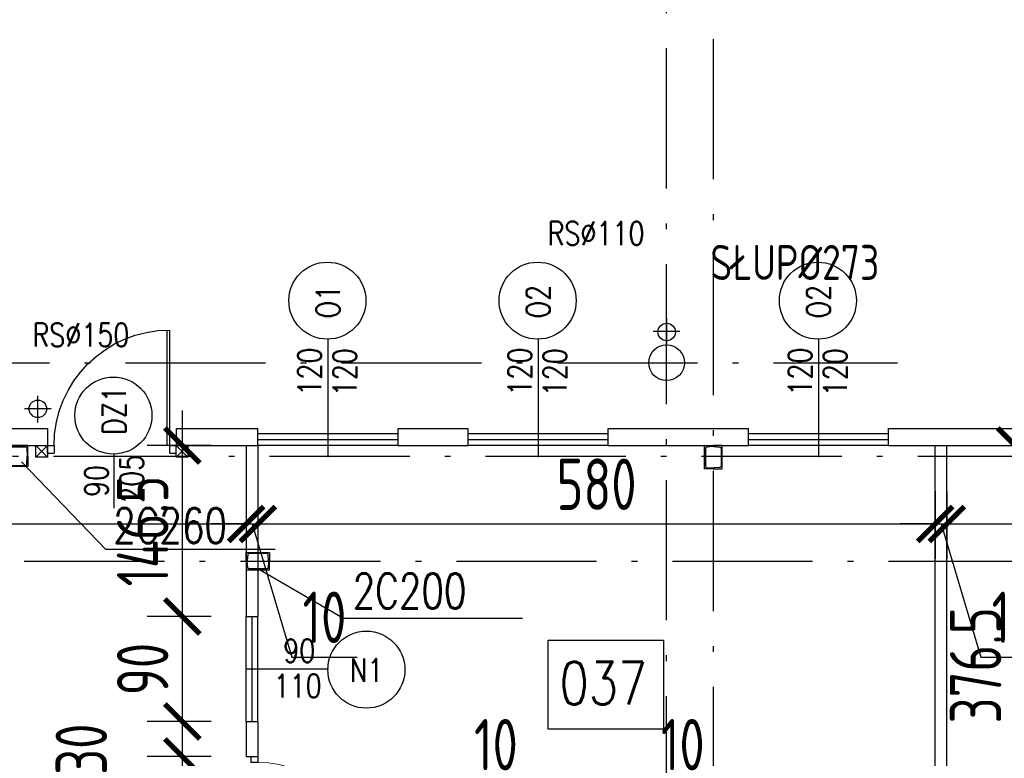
# Model space of a CAD drawing. Extents: x 153948 to 285449, y -89387 to -60195.
# Tile 58 of 100: x 254166 to 255010, y -75099 to -74466. Entities that reach past the tile are written whole.
import ezdxf
from ezdxf.enums import TextEntityAlignment as Align

# ---------------------------------------------------------------- set-up
doc = ezdxf.new("R2010")
doc.units = 0
doc.header["$LTSCALE"] = 100
doc.header["$MEASUREMENT"] = 0
doc.header["$PDMODE"] = 1
doc.linetypes.add('ACAD_ISO10W100', pattern=[18.5, 12, -3, 0.5, -3])
doc.layers.get('0').update_dxf_attribs({"linetype": 'CONTINUOUS'})
doc.layers.get('DEFPOINTS').update_dxf_attribs({"linetype": 'CONTINUOUS'})
for name, color, linetype in [('1', 2, 'CONTINUOUS'), ('ALUMINIUM', 5, 'CONTINUOUS'), ('DRZWI', 5, 'CONTINUOUS'), ('K-STA', 2, 'CONTINUOUS'), ('OKNA', 5, 'CONTINUOUS'), ('OPIS-POM', 2, 'CONTINUOUS'), ('OSIE', 8, 'ACAD_ISO10W100'), ('R-----OP', 2, 'CONTINUOUS'), ('RYNNY', 2, 'CONTINUOUS'), ('SCIANY-GK', 11, 'CONTINUOUS'), ('TEXT', 11, 'CONTINUOUS'), ('WYMIARY', 1, 'CONTINUOUS')]:
    doc.layers.add(name, color=color, linetype=linetype)
doc.layers.add('PANELE', color=3, linetype='CONTINUOUS', lineweight=30)
doc.styles.add('DYBY-NORMALNY-0-8-N', font='ROMANS.SHX', dxfattribs={"width": 0.8})
doc.styles.add('STYLE2', font='isocp.shx', dxfattribs={"width": 0.8})
doc.styles.add('TXT3', font='SIMPLEX.SHX', dxfattribs={"width": 0.75, "height": 40})
doc.dimstyles.new('KRESKI_100', dxfattribs={"dimscale": 20, "dimtxt": 2.2, "dimasz": 1.5, "dimexe": 1.5, "dimexo": 1.5, "dimgap": 0.6, "dimtad": 1, "dimdec": 1, "dimrnd": 0.5, "dimdsep": 46, "dimtxsty": 'STYLE2', "dimblk1": 'ARCHTICK', "dimblk2": 'ARCHTICK', "dimsah": 1, "dimcen": 2.5, "dimdle": 1.5, "dimclrd": 10, "dimclre": 10, "dimclrt": 15, "dimadec": 0, "dimazin": 0, "dimtfac": 1, "dimtdec": 1, "dimtmove": 1, "dimatfit": 3, "dimldrblk": 'ARCHTICK', "dimfxl": 1.5, "dimfxlon": 1, "dimtolj": 1, "dimtzin": 0, "dimarcsym": 0})

# ---------------------------------------------------------------- blocks, each defined once
blk = doc.blocks.new('SC260X2')
at = {"layer": '1'}
for points in [[(-13, 9), (-13, 0), (-12.4, 0), (-12.08, 6.99, -0.401015), (-11.08, 7.95), (11.08, 7.95, -0.401015), (12.08, 6.99), (12.4, 0), (13, 0), (13, 9)], [(-13, -9), (-13, 0), (-12.4, 0), (-12.08, -6.99, 0.401015), (-11.08, -7.95), (11.08, -7.95, 0.401015), (12.08, -6.99), (12.4, 0), (13, 0), (13, -9)]]:
    blk.add_lwpolyline(points, format="xyb", close=True, dxfattribs=at)
blk = doc.blocks.new('SC200X2')
at = {"layer": '1'}
for points in [[(-10, 7.5), (-10, 0), (-9.7, 0, 0.391021), (-9.11, 0.55), (-8.71, 5.56, -0.391021), (-7.56, 6.62), (7.56, 6.62, -0.391021), (8.71, 5.56), (9.11, 0.55, 0.391021), (9.7, 0), (10, 0), (10, 7.5)], [(-10, -7.5), (-10, 0), (-9.7, 0, -0.391021), (-9.11, -0.55), (-8.71, -5.56, 0.391021), (-7.56, -6.62), (7.56, -6.62, 0.391021), (8.71, -5.56), (9.11, -0.55, -0.391021), (9.7, 0), (10, 0), (10, -7.5)]]:
    blk.add_lwpolyline(points, format="xyb", close=True, dxfattribs=at)
blk = doc.blocks.new('D110')
at = {"layer": 'ALUMINIUM'}
for p, q in [((0, 0), (5.5, 0)), ((0, 0), (0, -6.6)), ((5.5, -6.55), (5.5, 0)), ((104.52, 0.05), (104.52, -6.55)), ((104.52, 0.05), (110.02, 0.05)), ((110.02, 0.05), (110.02, -6.55)), ((0, -6.6), (5.5, -6.6)), ((104.52, -6.55), (102.3, -6.55)), ((102.3, -6.55), (102.3, -105.53)), ((104.5, -6.55), (104.5, -105.55)), ((104.52, -6.55), (110.02, -6.55))]:
    blk.add_line(p, q, dxfattribs=at)
blk.add_arc((104.5, -6.55), 99, 180, 270, dxfattribs=at)
blk = doc.blocks.new('O120')
at = {"layer": 'OKNA', "ltscale": 0.1}
for p, q in [((0, 10), (120, 10)), ((0, 10), (0, 0)), ((120, 10), (120, 0)), ((0, 5), (120, 5)), ((0, 0), (120, 0))]:
    blk.add_line(p, q, dxfattribs=at)
blk = doc.blocks.new('D100')
at = {"layer": 'ALUMINIUM'}
for p, q in [((0, 0), (0, -6)), ((0, 0), (5, 0)), ((5, -5.96), (5, 0)), ((95.02, 0.04), (100.02, 0.04)), ((95.02, 0.04), (95.02, -5.96)), ((100.02, 0.04), (100.02, -5.96)), ((0, -6), (5, -6)), ((95.02, -5.96), (100.02, -5.96))]:
    blk.add_line(p, q, dxfattribs=at)
at = {"layer": 'ALUMINIUM', "lineweight": 9}
blk.add_line((95, -5.96), (95, -95.96), dxfattribs=at)
blk.add_arc((95, -5.96), 90, 180, 270, dxfattribs=at)
at = {"layer": 'DEFPOINTS'}
for p, q in [((93, -5.96), (93, -95.93)), ((95.02, -5.96), (93, -5.96))]:
    blk.add_line(p, q, dxfattribs=at)
blk = doc.blocks.new('_ARCHTICK')
at = {"color": 0, "linetype": 'ByBlock', "const_width": 0.15}
blk.add_lwpolyline([(-0.5, -0.5), (0.5, 0.5)], dxfattribs=at)
blk = doc.blocks.new('*D81')
at = {"layer": 'DEFPOINTS', "color": 0, "ltscale": 0.1, "transparency": 16777216}
for p in [(260307.9, -71946.96), (248692.9, -74816.05), (260307.9, -74816.05)]:
    blk.add_point(p, dxfattribs=at)
at = {"layer": 'WYMIARY', "color": 10, "lineweight": -2, "ltscale": 0.1, "transparency": 16777216}
for p, q in [((248692.9, -71976.96), (248692.9, -71916.96)), ((260307.9, -71976.96), (260307.9, -71916.96)), ((248662.9, -71946.96), (260337.9, -71946.96))]:
    blk.add_line(p, q, dxfattribs=at)
at = {"layer": 'WYMIARY', "color": 10, "lineweight": -2, "ltscale": 0.1, "transparency": 16777216, "xscale": 30, "yscale": 30, "zscale": 30, "rotation": 180}
blk.add_blockref('_ARCHTICK', (248692.9, -71946.96), dxfattribs=at)
at = {"layer": 'WYMIARY', "color": 10, "lineweight": -2, "ltscale": 0.1, "transparency": 16777216, "xscale": 30, "yscale": 30, "zscale": 30}
blk.add_blockref('_ARCHTICK', (260307.9, -71946.96), dxfattribs=at)
at = {"layer": 'WYMIARY', "color": 15, "ltscale": 0.1, "transparency": 16777216, "insert": (254500.4, -71912.96), "char_height": 44, "attachment_point": 5, "style": 'STYLE2'}
blk.add_mtext('\\A1;11615', dxfattribs=at)
blk = doc.blocks.new('*D86')
at = {"layer": 'DEFPOINTS', "color": 0, "ltscale": 0.1, "transparency": 16777216}
for p in [(254550.4, -72026.96), (254550.4, -72106.96), (254670.4, -74816.05)]:
    blk.add_point(p, dxfattribs=at)
at = {"layer": 'WYMIARY', "color": 10, "lineweight": -2, "ltscale": 0.1, "transparency": 16777216}
for p, q in [((254550.4, -72056.96), (254550.4, -71996.96)), ((254670.4, -72056.96), (254670.4, -71996.96)), ((254700.4, -72026.96), (254520.4, -72026.96))]:
    blk.add_line(p, q, dxfattribs=at)
at = {"layer": 'WYMIARY', "color": 10, "lineweight": -2, "ltscale": 0.1, "transparency": 16777216, "xscale": 30, "yscale": 30, "zscale": 30, "rotation": 180}
blk.add_blockref('_ARCHTICK', (254550.4, -72026.96), dxfattribs=at)
at = {"layer": 'WYMIARY', "color": 10, "lineweight": -2, "ltscale": 0.1, "transparency": 16777216, "xscale": 30, "yscale": 30, "zscale": 30}
blk.add_blockref('_ARCHTICK', (254670.4, -72026.96), dxfattribs=at)
at = {"layer": 'WYMIARY', "color": 15, "ltscale": 0.1, "transparency": 16777216, "insert": (254610.4, -71992.95), "char_height": 44, "attachment_point": 5, "style": 'STYLE2'}
blk.add_mtext('\\A1;120', dxfattribs=at)
blk = doc.blocks.new('*D91')
at = {"layer": 'DEFPOINTS', "color": 0, "ltscale": 0.1, "transparency": 16777216}
for p in [(254020.4, -72026.96), (254020.4, -72106.96), (254190.4, -74816.05)]:
    blk.add_point(p, dxfattribs=at)
at = {"layer": 'WYMIARY', "color": 10, "lineweight": -2, "ltscale": 0.1, "transparency": 16777216}
for p, q in [((254020.4, -72056.96), (254020.4, -71996.96)), ((254190.4, -72056.96), (254190.4, -71996.96)), ((254220.4, -72026.96), (253990.4, -72026.96))]:
    blk.add_line(p, q, dxfattribs=at)
at = {"layer": 'WYMIARY', "color": 10, "lineweight": -2, "ltscale": 0.1, "transparency": 16777216, "xscale": 30, "yscale": 30, "zscale": 30, "rotation": 180}
blk.add_blockref('_ARCHTICK', (254020.4, -72026.96), dxfattribs=at)
at = {"layer": 'WYMIARY', "color": 10, "lineweight": -2, "ltscale": 0.1, "transparency": 16777216, "xscale": 30, "yscale": 30, "zscale": 30}
blk.add_blockref('_ARCHTICK', (254190.4, -72026.96), dxfattribs=at)
at = {"layer": 'WYMIARY', "color": 15, "ltscale": 0.1, "transparency": 16777216, "insert": (254105.4, -71992.96), "char_height": 44, "attachment_point": 5, "style": 'STYLE2'}
blk.add_mtext('\\A1;170', dxfattribs=at)
blk = doc.blocks.new('*D140')
at = {"layer": 'DEFPOINTS', "color": 0, "ltscale": 0.1, "transparency": 16777216}
for p in [(252770.4, -74839.55), (254360.4, -74839.55), (254360.4, -74897.7)]:
    blk.add_point(p, dxfattribs=at)
at = {"layer": 'WYMIARY', "color": 10, "lineweight": -2, "ltscale": 0.1, "transparency": 16777216}
for p, q in [((252770.4, -74869.55), (252770.4, -74927.7)), ((254360.4, -74869.55), (254360.4, -74927.7)), ((252740.4, -74897.7), (254390.4, -74897.7))]:
    blk.add_line(p, q, dxfattribs=at)
at = {"layer": 'WYMIARY', "color": 10, "lineweight": -2, "ltscale": 0.1, "transparency": 16777216, "xscale": 30, "yscale": 30, "zscale": 30, "rotation": 180}
blk.add_blockref('_ARCHTICK', (252770.4, -74897.7), dxfattribs=at)
at = {"layer": 'WYMIARY', "color": 10, "lineweight": -2, "ltscale": 0.1, "transparency": 16777216, "xscale": 30, "yscale": 30, "zscale": 30}
blk.add_blockref('_ARCHTICK', (254360.4, -74897.7), dxfattribs=at)
at = {"layer": 'WYMIARY', "color": 15, "ltscale": 0.1, "transparency": 16777216, "insert": (253488.69, -74838.2), "char_height": 44, "attachment_point": 5, "style": 'STYLE2'}
blk.add_mtext('\\A1;1590', dxfattribs=at)
blk = doc.blocks.new('*D141')
at = {"layer": 'DEFPOINTS', "color": 0, "ltscale": 0.1, "transparency": 16777216}
for p in [(254360.4, -74839.55), (254370.4, -74839.55), (254370.4, -74897.7)]:
    blk.add_point(p, dxfattribs=at)
at = {"layer": 'WYMIARY', "color": 10, "lineweight": -2, "ltscale": 0.1, "transparency": 16777216}
for p, q in [((254360.4, -74869.55), (254360.4, -74927.7)), ((254370.4, -74869.55), (254370.4, -74927.7)), ((254360.4, -74897.7), (254330.4, -74897.7)), ((254360.4, -74897.7), (254370.4, -74897.7)), ((254360.4, -74897.7), (254370.4, -74897.7)), ((254365.4, -74897.7), (254399.6, -75011.7)), ((254370.4, -74897.7), (254400.4, -74897.7)), ((254399.6, -75011.7), (254455.31, -75011.7))]:
    blk.add_line(p, q, dxfattribs=at)
at = {"layer": 'WYMIARY', "color": 10, "lineweight": -2, "ltscale": 0.1, "transparency": 16777216, "xscale": 30, "yscale": 30, "zscale": 30}
blk.add_blockref('_ARCHTICK', (254360.4, -74897.7), dxfattribs=at)
at = {"layer": 'WYMIARY', "color": 10, "lineweight": -2, "ltscale": 0.1, "transparency": 16777216, "xscale": 30, "yscale": 30, "zscale": 30, "rotation": 180}
blk.add_blockref('_ARCHTICK', (254370.4, -74897.7), dxfattribs=at)
at = {"layer": 'WYMIARY', "color": 15, "ltscale": 0.1, "transparency": 16777216, "insert": (254427.46, -74977.7), "char_height": 44, "attachment_point": 5, "style": 'STYLE2'}
blk.add_mtext('\\A1;10', dxfattribs=at)
blk = doc.blocks.new('*D142')
at = {"layer": 'DEFPOINTS', "color": 0, "ltscale": 0.1, "transparency": 16777216}
for p in [(254370.4, -74839.55), (254950.4, -74839.55), (254950.4, -74897.7)]:
    blk.add_point(p, dxfattribs=at)
at = {"layer": 'WYMIARY', "color": 10, "lineweight": -2, "ltscale": 0.1, "transparency": 16777216}
for p, q in [((254370.4, -74869.55), (254370.4, -74927.7)), ((254950.4, -74869.55), (254950.4, -74927.7)), ((254340.4, -74897.7), (254980.4, -74897.7))]:
    blk.add_line(p, q, dxfattribs=at)
at = {"layer": 'WYMIARY', "color": 10, "lineweight": -2, "ltscale": 0.1, "transparency": 16777216, "xscale": 30, "yscale": 30, "zscale": 30, "rotation": 180}
blk.add_blockref('_ARCHTICK', (254370.4, -74897.7), dxfattribs=at)
at = {"layer": 'WYMIARY', "color": 10, "lineweight": -2, "ltscale": 0.1, "transparency": 16777216, "xscale": 30, "yscale": 30, "zscale": 30}
blk.add_blockref('_ARCHTICK', (254950.4, -74897.7), dxfattribs=at)
at = {"layer": 'WYMIARY', "color": 15, "ltscale": 0.1, "transparency": 16777216, "insert": (254660.4, -74863.7), "char_height": 44, "attachment_point": 5, "style": 'STYLE2'}
blk.add_mtext('\\A1;580', dxfattribs=at)
blk = doc.blocks.new('*D143')
at = {"layer": 'DEFPOINTS', "color": 0, "ltscale": 0.1, "transparency": 16777216}
for p in [(254950.4, -74839.55), (254960.4, -74839.55), (254960.4, -74897.7)]:
    blk.add_point(p, dxfattribs=at)
at = {"layer": 'WYMIARY', "color": 10, "lineweight": -2, "ltscale": 0.1, "transparency": 16777216}
for p, q in [((254950.4, -74869.55), (254950.4, -74927.7)), ((254960.4, -74869.55), (254960.4, -74927.7)), ((254950.4, -74897.7), (254920.4, -74897.7)), ((254950.4, -74897.7), (254960.4, -74897.7)), ((254950.4, -74897.7), (254960.4, -74897.7)), ((254955.4, -74897.7), (254989.6, -75011.7)), ((254960.4, -74897.7), (254990.4, -74897.7)), ((254989.6, -75011.7), (255045.31, -75011.7))]:
    blk.add_line(p, q, dxfattribs=at)
at = {"layer": 'WYMIARY', "color": 10, "lineweight": -2, "ltscale": 0.1, "transparency": 16777216, "xscale": 30, "yscale": 30, "zscale": 30}
blk.add_blockref('_ARCHTICK', (254950.4, -74897.7), dxfattribs=at)
at = {"layer": 'WYMIARY', "color": 10, "lineweight": -2, "ltscale": 0.1, "transparency": 16777216, "xscale": 30, "yscale": 30, "zscale": 30, "rotation": 180}
blk.add_blockref('_ARCHTICK', (254960.4, -74897.7), dxfattribs=at)
at = {"layer": 'WYMIARY', "color": 15, "ltscale": 0.1, "transparency": 16777216, "insert": (255017.46, -74977.7), "char_height": 44, "attachment_point": 5, "style": 'STYLE2'}
blk.add_mtext('\\A1;10', dxfattribs=at)
blk = doc.blocks.new('*D144')
at = {"layer": 'DEFPOINTS', "color": 0, "ltscale": 0.1, "transparency": 16777216}
for p in [(254960.4, -74839.55), (255220.4, -74839.55), (255220.4, -74897.7)]:
    blk.add_point(p, dxfattribs=at)
at = {"layer": 'WYMIARY', "color": 10, "lineweight": -2, "ltscale": 0.1, "transparency": 16777216}
for p, q in [((254960.4, -74869.55), (254960.4, -74927.7)), ((255220.4, -74869.55), (255220.4, -74927.7)), ((254930.4, -74897.7), (255250.4, -74897.7))]:
    blk.add_line(p, q, dxfattribs=at)
at = {"layer": 'WYMIARY', "color": 10, "lineweight": -2, "ltscale": 0.1, "transparency": 16777216, "xscale": 30, "yscale": 30, "zscale": 30, "rotation": 180}
blk.add_blockref('_ARCHTICK', (254960.4, -74897.7), dxfattribs=at)
at = {"layer": 'WYMIARY', "color": 10, "lineweight": -2, "ltscale": 0.1, "transparency": 16777216, "xscale": 30, "yscale": 30, "zscale": 30}
blk.add_blockref('_ARCHTICK', (255220.4, -74897.7), dxfattribs=at)
at = {"layer": 'WYMIARY', "color": 15, "ltscale": 0.1, "transparency": 16777216, "insert": (255090.4, -74863.7), "char_height": 44, "attachment_point": 5, "style": 'STYLE2'}
blk.add_mtext('\\A1;260', dxfattribs=at)
blk = doc.blocks.new('*D171')
at = {"layer": 'DEFPOINTS', "color": 0, "ltscale": 0.1, "transparency": 16777216}
for p in [(254530.4, -75190.81), (254520.4, -75217.05), (254530.4, -75217.05)]:
    blk.add_point(p, dxfattribs=at)
at = {"layer": 'WYMIARY', "color": 10, "lineweight": -2, "ltscale": 0.1, "transparency": 16777216}
for p, q in [((254525.4, -75190.81), (254546.4, -75120.81)), ((254546.4, -75120.81), (254602.11, -75120.81)), ((254520.4, -75190.81), (254520.4, -75160.81)), ((254530.4, -75190.81), (254530.4, -75160.81)), ((254520.4, -75190.81), (254490.4, -75190.81)), ((254520.4, -75190.81), (254530.4, -75190.81)), ((254520.4, -75190.81), (254530.4, -75190.81)), ((254530.4, -75190.81), (254560.4, -75190.81))]:
    blk.add_line(p, q, dxfattribs=at)
at = {"layer": 'WYMIARY', "color": 10, "lineweight": -2, "ltscale": 0.1, "transparency": 16777216, "xscale": 30, "yscale": 30, "zscale": 30}
blk.add_blockref('_ARCHTICK', (254520.4, -75190.81), dxfattribs=at)
at = {"layer": 'WYMIARY', "color": 10, "lineweight": -2, "ltscale": 0.1, "transparency": 16777216, "xscale": 30, "yscale": 30, "zscale": 30, "rotation": 180}
blk.add_blockref('_ARCHTICK', (254530.4, -75190.81), dxfattribs=at)
at = {"layer": 'WYMIARY', "color": 15, "ltscale": 0.1, "transparency": 16777216, "insert": (254574.26, -75086.81), "char_height": 44, "attachment_point": 5, "style": 'STYLE2'}
blk.add_mtext('\\A1;10', dxfattribs=at)
blk = doc.blocks.new('*D173')
at = {"layer": 'DEFPOINTS', "color": 0, "ltscale": 0.1, "transparency": 16777216}
for p in [(254690.4, -75190.81), (254680.4, -75217.05), (254690.4, -75217.05)]:
    blk.add_point(p, dxfattribs=at)
at = {"layer": 'WYMIARY', "color": 10, "lineweight": -2, "ltscale": 0.1, "transparency": 16777216}
for p, q in [((254685.4, -75190.81), (254706.4, -75120.81)), ((254706.4, -75120.81), (254762.11, -75120.81)), ((254680.4, -75190.81), (254680.4, -75160.81)), ((254690.4, -75190.81), (254690.4, -75160.81)), ((254680.4, -75190.81), (254650.4, -75190.81)), ((254680.4, -75190.81), (254690.4, -75190.81)), ((254680.4, -75190.81), (254690.4, -75190.81)), ((254690.4, -75190.81), (254720.4, -75190.81))]:
    blk.add_line(p, q, dxfattribs=at)
at = {"layer": 'WYMIARY', "color": 10, "lineweight": -2, "ltscale": 0.1, "transparency": 16777216, "xscale": 30, "yscale": 30, "zscale": 30}
blk.add_blockref('_ARCHTICK', (254680.4, -75190.81), dxfattribs=at)
at = {"layer": 'WYMIARY', "color": 10, "lineweight": -2, "ltscale": 0.1, "transparency": 16777216, "xscale": 30, "yscale": 30, "zscale": 30, "rotation": 180}
blk.add_blockref('_ARCHTICK', (254690.4, -75190.81), dxfattribs=at)
at = {"layer": 'WYMIARY', "color": 15, "ltscale": 0.1, "transparency": 16777216, "insert": (254734.26, -75086.81), "char_height": 44, "attachment_point": 5, "style": 'STYLE2'}
blk.add_mtext('\\A1;10', dxfattribs=at)
blk = doc.blocks.new('*D176')
at = {"layer": 'DEFPOINTS', "color": 0, "ltscale": 0.1, "transparency": 16777216}
for p in [(254305.75, -75097), (254360.4, -75097), (254360.4, -75197.05)]:
    blk.add_point(p, dxfattribs=at)
at = {"layer": 'WYMIARY', "color": 10, "lineweight": -2, "ltscale": 0.1, "transparency": 16777216}
for p, q in [((254305.75, -75227.05), (254305.75, -75067)), ((254330.4, -75097), (254275.75, -75097)), ((254330.4, -75197.05), (254275.75, -75197.05))]:
    blk.add_line(p, q, dxfattribs=at)
at = {"layer": 'WYMIARY', "color": 10, "lineweight": -2, "ltscale": 0.1, "transparency": 16777216, "xscale": 30, "yscale": 30, "zscale": 30}
for p, rotation in [((254305.75, -75097), 90), ((254305.75, -75197.05), 270)]:
    blk.add_blockref('_ARCHTICK', p, dxfattribs=dict(at, rotation=rotation))
at = {"layer": 'WYMIARY', "color": 15, "ltscale": 0.1, "transparency": 16777216, "insert": (254271.75, -75147.02), "char_height": 44, "attachment_point": 5, "rotation": 90, "style": 'STYLE2'}
blk.add_mtext('\\A1;100', dxfattribs=at)
blk = doc.blocks.new('*D177')
at = {"layer": 'DEFPOINTS', "color": 0, "ltscale": 0.1, "transparency": 16777216}
for p in [(254305.75, -75067.05), (254360.4, -75067.05), (254360.4, -75097)]:
    blk.add_point(p, dxfattribs=at)
at = {"layer": 'WYMIARY', "color": 10, "lineweight": -2, "ltscale": 0.1, "transparency": 16777216}
for p, q in [((254305.75, -75127), (254305.75, -75037.05)), ((254330.4, -75067.05), (254275.75, -75067.05)), ((254330.4, -75097), (254275.75, -75097))]:
    blk.add_line(p, q, dxfattribs=at)
at = {"layer": 'WYMIARY', "color": 10, "lineweight": -2, "ltscale": 0.1, "transparency": 16777216, "xscale": 30, "yscale": 30, "zscale": 30}
for p, rotation in [((254305.75, -75067.05), 90), ((254305.75, -75097), 270)]:
    blk.add_blockref('_ARCHTICK', p, dxfattribs=dict(at, rotation=rotation))
at = {"layer": 'WYMIARY', "color": 15, "ltscale": 0.1, "transparency": 16777216, "insert": (254219.25, -75090.67), "char_height": 44, "attachment_point": 5, "rotation": 90, "style": 'STYLE2'}
blk.add_mtext('\\A1;30', dxfattribs=at)
blk = doc.blocks.new('*D178')
at = {"layer": 'DEFPOINTS', "color": 0, "ltscale": 0.1, "transparency": 16777216}
for p in [(254305.75, -74977.05), (254360.4, -74977.05), (254360.4, -75067.05)]:
    blk.add_point(p, dxfattribs=at)
at = {"layer": 'WYMIARY', "color": 10, "lineweight": -2, "ltscale": 0.1, "transparency": 16777216}
for p, q in [((254305.75, -75097.05), (254305.75, -74947.05)), ((254330.4, -74977.05), (254275.75, -74977.05)), ((254330.4, -75067.05), (254275.75, -75067.05))]:
    blk.add_line(p, q, dxfattribs=at)
at = {"layer": 'WYMIARY', "color": 10, "lineweight": -2, "ltscale": 0.1, "transparency": 16777216, "xscale": 30, "yscale": 30, "zscale": 30}
for p, rotation in [((254305.75, -74977.05), 90), ((254305.75, -75067.05), 270)]:
    blk.add_blockref('_ARCHTICK', p, dxfattribs=dict(at, rotation=rotation))
at = {"layer": 'WYMIARY', "color": 15, "ltscale": 0.1, "transparency": 16777216, "insert": (254271.75, -75022.05), "char_height": 44, "attachment_point": 5, "rotation": 90, "style": 'STYLE2'}
blk.add_mtext('\\A1;90', dxfattribs=at)
blk = doc.blocks.new('*D179')
at = {"layer": 'DEFPOINTS', "color": 0, "ltscale": 0.1, "transparency": 16777216}
for p in [(254305.75, -74830.55), (254360.4, -74830.55), (254360.4, -74977.05)]:
    blk.add_point(p, dxfattribs=at)
at = {"layer": 'WYMIARY', "color": 10, "lineweight": -2, "ltscale": 0.1, "transparency": 16777216}
for p, q in [((254305.75, -75007.05), (254305.75, -74800.55)), ((254330.4, -74830.55), (254275.75, -74830.55)), ((254330.4, -74977.05), (254275.75, -74977.05))]:
    blk.add_line(p, q, dxfattribs=at)
at = {"layer": 'WYMIARY', "color": 10, "lineweight": -2, "ltscale": 0.1, "transparency": 16777216, "xscale": 30, "yscale": 30, "zscale": 30}
for p, rotation in [((254305.75, -74830.55), 90), ((254305.75, -74977.05), 270)]:
    blk.add_blockref('_ARCHTICK', p, dxfattribs=dict(at, rotation=rotation))
at = {"layer": 'WYMIARY', "color": 15, "ltscale": 0.1, "transparency": 16777216, "insert": (254271.75, -74903.8), "char_height": 44, "attachment_point": 5, "rotation": 90, "style": 'STYLE2'}
blk.add_mtext('\\A1;146.5', dxfattribs=at)
blk = doc.blocks.new('*D183')
at = {"layer": 'DEFPOINTS', "color": 0, "ltscale": 0.1, "transparency": 16777216}
for p in [(254960.4, -74830.55), (254950.4, -75207.05), (255018.96, -75207.05)]:
    blk.add_point(p, dxfattribs=at)
at = {"layer": 'WYMIARY', "color": 10, "lineweight": -2, "ltscale": 0.1, "transparency": 16777216}
for p, q in [((255018.96, -74800.55), (255018.96, -75237.05)), ((254990.4, -74830.55), (255048.96, -74830.55)), ((254988.96, -75207.05), (255048.96, -75207.05))]:
    blk.add_line(p, q, dxfattribs=at)
at = {"layer": 'WYMIARY', "color": 10, "lineweight": -2, "ltscale": 0.1, "transparency": 16777216, "xscale": 30, "yscale": 30, "zscale": 30}
for p, rotation in [((255018.96, -74830.55), 90), ((255018.96, -75207.05), 270)]:
    blk.add_blockref('_ARCHTICK', p, dxfattribs=dict(at, rotation=rotation))
at = {"layer": 'WYMIARY', "color": 15, "ltscale": 0.1, "transparency": 16777216, "insert": (254984.96, -75018.8), "char_height": 44, "attachment_point": 5, "rotation": 90, "style": 'STYLE2'}
blk.add_mtext('\\A1;376.5', dxfattribs=at)

msp = doc.modelspace()

# ---------------------------------------------------------------- linework, layer by layer
at = {"layer": 'ALUMINIUM', "ltscale": 0.1}
for p, q in [((254360.4, -75067.05), (254360.4, -74977.05)), ((254360.4, -74977.05), (254370.43, -74977.05)), ((254365.4, -75067.05), (254365.4, -74977.05)), ((254370.4, -75067.05), (254370.4, -74977.05)), ((254360.4, -75067.05), (254370.4, -75067.05))]:
    msp.add_line(p, q, dxfattribs=at)
at = {"layer": 'K-STA', "ltscale": 0.1}
for p, q in [((254190.35, -74840.45), (254180.35, -74830.45)), ((254190.35, -74830.45), (254180.35, -74840.45)), ((254310.38, -74830.5), (254300.38, -74840.5)), ((254310.38, -74840.5), (254300.38, -74830.5))]:
    msp.add_line(p, q, dxfattribs=at)
at = {"layer": 'K-STA'}
for points in [[(254190.35, -74840.45), (254180.35, -74840.45), (254180.35, -74830.45), (254190.35, -74830.45)], [(254310.38, -74840.5), (254300.38, -74840.5), (254300.38, -74830.5), (254310.38, -74830.5)]]:
    msp.add_lwpolyline(points, close=True, dxfattribs=at)
msp.add_circle((254720.4, -74759.55), 15.3, dxfattribs=at)
at = {"layer": 'OPIS-POM'}
msp.add_lwpolyline([(254619.12, -74997.29), (254717.79, -74997.29), (254717.79, -75073.61), (254619.12, -75073.61)], close=True, dxfattribs=at)
at = {"layer": 'OSIE', "ltscale": 0.1}
for p, q in [((254720.4, -75165.16), (254720.4, -72442.49)), ((254760.4, -74482.32), (254760.4, -75469.12)), ((254720.4, -74721.45), (254720.4, -74744.25)), ((254731.8, -74732.85), (254709.01, -74732.85)), ((252036.95, -74759.55), (254918.21, -74759.55)), ((254182.04, -74810.79), (254182.04, -74787.99)), ((254170.64, -74798.89), (254193.43, -74798.89)), ((247720.4, -74839.55), (263229.19, -74839.55)), ((254170.4, -74929.55), (255405.4, -74929.55))]:
    msp.add_line(p, q, dxfattribs=at)
at = {"layer": 'PANELE', "ltscale": 0.5}
for p, q in [((254020.4, -74816.05), (254190.4, -74816.05)), ((254300.4, -74816.05), (254370.4, -74816.05)), ((254490.4, -74816.05), (254550.4, -74816.05)), ((254670.4, -74816.05), (254790.4, -74816.05)), ((254910.4, -74816.05), (259587.9, -74816.05)), ((254020.4, -74830.55), (254190.4, -74830.55)), ((254300.4, -74830.55), (254370.4, -74830.55)), ((254490.4, -74830.55), (254550.4, -74830.55)), ((254670.4, -74830.55), (254790.4, -74830.55)), ((254910.4, -74830.55), (259547.4, -74830.55))]:
    msp.add_line(p, q, dxfattribs=at)
at = {"layer": 'PANELE', "ltscale": 0.1}
for p, q in [((254190.4, -74816.05), (254190.4, -74830.55)), ((254300.4, -74816.05), (254300.4, -74830.55)), ((254370.4, -74830.55), (254370.4, -74816.05)), ((254490.4, -74830.55), (254490.4, -74816.05)), ((254550.4, -74830.55), (254550.4, -74816.05)), ((254670.4, -74830.55), (254670.4, -74816.05)), ((254790.4, -74830.55), (254790.4, -74816.05)), ((254910.4, -74830.55), (254910.4, -74816.05))]:
    msp.add_line(p, q, dxfattribs=at)
at = {"layer": 'R-----OP'}
for points in [[(254430.4, -74738.89), (254430.4, -74840.55)], [(254610.4, -74738.89), (254610.4, -74840.55)], [(254850.4, -74738.89), (254850.4, -74840.55)], [(254247.16, -74837.23), (254247.16, -74884.08)], [(254430.82, -75022.05), (254360.4, -75022.05)]]:
    msp.add_lwpolyline(points, dxfattribs=at)
for centre in [(254429.93, -74706.39), (254609.93, -74706.39), (254849.93, -74706.39), (254246.68, -74804.8), (254463.31, -75022.52)]:
    msp.add_circle(centre, 33, dxfattribs=at)
at = {"layer": 'RYNNY', "ltscale": 0.1}
for centre in [(254720.4, -74733.21), (254182.04, -74799.02)]:
    msp.add_circle(centre, 7.5, dxfattribs=at)
at = {"layer": 'SCIANY-GK', "ltscale": 0.1}
for p, q in [((254360.4, -74830.55), (254360.4, -74977.05)), ((254370.4, -74830.55), (254370.4, -74977.05)), ((254950.4, -75527.05), (254950.4, -74830.55)), ((254960.4, -75527.05), (254960.4, -74830.55)), ((254360.4, -74977.05), (254370.4, -74977.05)), ((254360.4, -75067.05), (254370.4, -75067.05)), ((254360.4, -75067.05), (254360.4, -75097.05)), ((254370.4, -75067.05), (254370.4, -75097.05)), ((254360.4, -75097), (254370.4, -75097))]:
    msp.add_line(p, q, dxfattribs=at)
at = {"layer": 'TEXT'}
for p, q in [((254240.13, -74919.58), (254167.9, -74844.55)), ((254385.25, -74919.58), (254240.13, -74919.58)), ((254443.29, -74978.38), (254370.4, -74936.17)), ((254443.29, -74978.38), (254597.11, -74978.38))]:
    msp.add_line(p, q, dxfattribs=at)

# ---------------------------------------------------------------- block references
at = {"layer": 'ALUMINIUM', "ltscale": 0.1, "xscale": -1, "rotation": 180}
msp.add_blockref('D110', (254190.38, -74837.1), dxfattribs=at)
at = {"layer": 'DRZWI', "ltscale": 0.12, "xscale": -1, "rotation": 90}
msp.add_blockref('D100', (254364.4, -75097), dxfattribs=at)
at = {"layer": 'K-STA', "ltscale": 0.5}
msp.add_blockref('SC260X2', (254160.4, -74839.55), dxfattribs=at)
for p, rotation in [((254760.4, -74840.55), 270), ((254370.4, -74929.55), 180)]:
    msp.add_blockref('SC200X2', p, dxfattribs=dict(at, rotation=rotation))
at = {"layer": 'OKNA', "ltscale": 0.1, "rotation": 180}
for p in [(254490.4, -74820.55), (254670.4, -74820.55), (254910.4, -74820.55)]:
    msp.add_blockref('O120', p, dxfattribs=at)

# ---------------------------------------------------------------- texts
at = {"layer": 'OPIS-POM', "style": 'DYBY-NORMALNY-0-8-N', "width": 0.8}
msp.add_text('037', height=36.562, dxfattribs=at).set_placement((254666.32, -75034.11), align=Align.MIDDLE)
at = {"layer": 'R-----OP', "color": 2, "style": 'DYBY-NORMALNY-0-8-N', "width": 0.8}
for s, p in [('RS%%c110', (254660.01, -74648.7)), ('RS%%c150', (254218.88, -74735.7))]:
    msp.add_text(s, height=20, dxfattribs=at).set_placement(p, align=Align.MIDDLE)
for s, p in [('O1', (254430.45, -74707.25)), ('O2', (254610.45, -74707.25)), ('O2', (254850.45, -74707.25)), ('DZ1', (254247.35, -74800.58))]:
    msp.add_text(s, height=20, rotation=90, dxfattribs=at).set_placement(p, align=Align.MIDDLE_CENTER)
for p in [(254424.68, -74787.73), (254454.78, -74788.27), (254604.68, -74787.73), (254634.78, -74788.27), (254844.68, -74787.73), (254874.78, -74788.27)]:
    msp.add_text('120', height=20, rotation=90, dxfattribs=at).set_placement(p)
for s, p in [('205', (254262.37, -74859.02)), ('90', (254232.16, -74860.86))]:
    msp.add_text(s, height=20, rotation=90, dxfattribs=at).set_placement(p, align=Align.MIDDLE)
for s, p in [('90', (254392.13, -75016.32)), ('110', (254383.92, -75046.42))]:
    msp.add_text(s, height=20, dxfattribs=at).set_placement(p)
msp.add_text('N1', height=20, dxfattribs=at).set_placement((254463.57, -75023.05), align=Align.MIDDLE_CENTER)
at = {"layer": 'TEXT', "style": 'TXT3', "width": 0.75}
for s, p in [('SŁUP%%c273', (254757.9, -74688.65)), ('2C260', (254246.55, -74914.15)), ('2C200', (254451.58, -74970.09))]:
    msp.add_text(s, height=30, dxfattribs=at).set_placement(p)

# ---------------------------------------------------------------- dimensions: what is measured, and where the dimension line sits
at = {"layer": 'WYMIARY', "ltscale": 0.1}
for base, p1, p2, picture, middle in [((260307.9, -71946.96), (248692.9, -74816.05), (260307.9, -74816.05), '*D81', (254500.4, -71912.96)), ((254020.4, -72026.96), (254190.4, -74816.05), (254020.4, -72106.96), '*D91', (254105.4, -71992.96)), ((254550.4, -72026.96), (254670.4, -74816.05), (254550.4, -72106.96), '*D86', (254610.4, -71992.95)), ((254370.4, -74897.7), (254360.4, -74839.55), (254370.4, -74839.55), '*D141', (254411.6, -74977.7)), ((254950.4, -74897.7), (254370.4, -74839.55), (254950.4, -74839.55), '*D142', (254660.4, -74863.7)), ((254960.4, -74897.7), (254950.4, -74839.55), (254960.4, -74839.55), '*D143', (255001.6, -74977.7)), ((255220.4, -74897.7), (254960.4, -74839.55), (255220.4, -74839.55), '*D144', (255090.4, -74863.7)), ((254530.4, -75190.81), (254520.4, -75217.05), (254530.4, -75217.05), '*D171', (254558.4, -75086.81)), ((254690.4, -75190.81), (254680.4, -75217.05), (254690.4, -75217.05), '*D173', (254718.4, -75086.81))]:
    dim = msp.add_linear_dim(base=base, p1=p1, p2=p2, dimstyle='KRESKI_100', dxfattribs=at)
    dim.commit()
    dim.dimension.update_dxf_attribs({"geometry": picture, "text_midpoint": middle})
for base, p1, p2, picture, middle in [((254305.75, -74830.55), (254360.4, -74977.05), (254360.4, -74830.55), '*D179', (254271.75, -74903.8)), ((255018.96, -75207.05), (254960.4, -74830.55), (254950.4, -75207.05), '*D183', (254984.96, -75018.8)), ((254305.75, -74977.05), (254360.4, -75067.05), (254360.4, -74977.05), '*D178', (254271.75, -75022.05)), ((254305.7486, -75097.0009), (254360.4035, -75197.0458), (254360.4035, -75097.0009), '*D176', (254271.7486, -75147.0233))]:
    dim = msp.add_linear_dim(base=base, p1=p1, p2=p2, angle=90, dimstyle='KRESKI_100', dxfattribs=at)
    dim.commit()
    dim.dimension.update_dxf_attribs({"geometry": picture, "text_midpoint": middle})
dim = msp.add_linear_dim(base=(254360.4, -74897.7), p1=(252770.4, -74839.55), p2=(254360.4, -74839.55), dimstyle='KRESKI_100', dxfattribs=at)
dim.commit()
dim.dimension.update_dxf_attribs({"geometry": '*D140', "text_midpoint": (253488.69, -74872.2), "dimtype": 160})
dim = msp.add_linear_dim(base=(254305.7486, -75067.0458), p1=(254360.4035, -75097.0009), p2=(254360.4035, -75067.0458), angle=90, dimstyle='KRESKI_100', dxfattribs=at)
dim.commit()
dim.dimension.update_dxf_attribs({"geometry": '*D177', "text_midpoint": (254253.2486, -75090.6689), "dimtype": 160})

doc.saveas('drawing.dxf')
